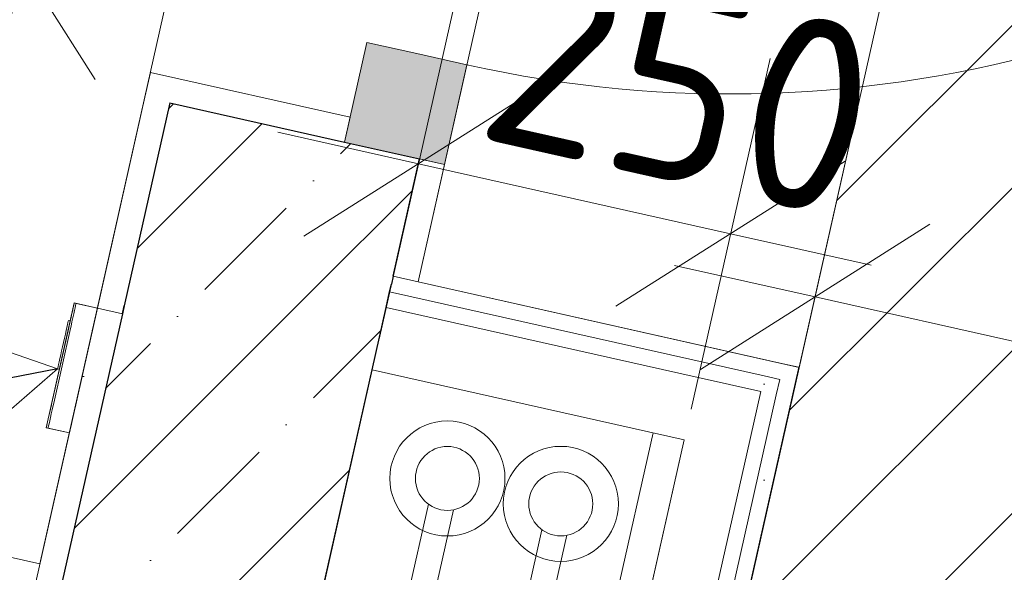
# Model space of a CAD drawing. Header units: millimetres. Extents: x -7218036 to -6972305, y 6116614 to 6334349.
# Tile 96 of 184: x -7177572 to -7176803, y 6143581 to 6144013. Entities that reach past the tile are written whole.
import ezdxf
from ezdxf.enums import TextEntityAlignment as Align

# ---------------------------------------------------------------- set-up
doc = ezdxf.new("R2010")
doc.units = ezdxf.units.MM
doc.header["$MEASUREMENT"] = 0
for name, color, linetype in [('S - квартира_помещение.АР', 7, 'Continuous'), ('S - МОП.АР', 7, 'Continuous'), ('АР-Стены_внутренние_пилоны.АР', 7, 'Continuous'), ('АР-Стены_Перегородки_шахты_.АР', 7, 'Continuous'), ('АР-Чертеж-Оси_Осевые размеры.АР', 7, 'Continuous'), ('АР-Чертеж-Размеры.АР', 7, 'Continuous')]:
    doc.layers.add(name, color=color, linetype=linetype)
for name, color, linetype, lineweight in [('S - квартира_помещение.АР_Ном._пера__101', 252, 'Continuous', 0), ('АР-Мебель_Оборудование_Технология.АР_Ном._пера__101', 252, 'Continuous', 0), ('АР-Стены_внутренние_пилоны.АР_Ном._пера__1', 7, 'Continuous', 30), ('АР-Стены_Перегородки_шахты_.АР_Ном._пера__1', 7, 'Continuous', 15), ('АР-Чертеж-Оси_Осевые размеры.АР_Ном._пера__1', 7, 'Continuous', 0), ('АР-Чертеж-Размеры.АР_Ном._пера__1', 7, 'Continuous', 0), ('Двери Archicad_Ном._пера__120', 7, 'Continuous', 0), ('ИОС-Шахты и отверстия.АР_Ном._пера__1', 7, 'Continuous', 0), ('МГН.АР_Ном._пера__120', 7, 'Continuous', 0), ('Паспорта Зон Archicad_Ном._пера__1', 7, 'Continuous', 0)]:
    doc.layers.add(name, color=color, linetype=linetype, lineweight=lineweight)
doc.styles.add('РЎР“Р•РќР•Р\xa0Р\x98Р\xa0_РЎРўР\x98Р›Р¬_1', font='txt')
doc.styles.add('РЎР“Р•РќР•Р\xa0Р\x98Р\xa0_РЎРўР\x98Р›Р¬_2', font='calibri.ttf')
doc.styles.add('РЎР“Р•РќР•Р\xa0Р\x98Р\xa0_РЎРўР\x98Р›Р¬_3', font='GOTHIC.TTF')
doc.styles.add('РЎР“Р•РќР•Р\xa0Р\x98Р\xa0_РЎРўР\x98Р›Р¬_5', font='GOST_Common.ttf')
doc.dimstyles.new('СГЕНЕРИР_СТИЛЬ__1', dxfattribs={"dimtxt": 150, "dimasz": 142.5, "dimexe": 0.18, "dimexo": 0.0625, "dimgap": 0, "dimtad": 1, "dimdec": 0, "dimzin": 0, "dimdsep": 46, "dimtxsty": 'РЎР“Р•РќР•Р\xa0Р\x98Р\xa0_РЎРўР\x98Р›Р¬_5', "dimblk": 'ARROWHEAD_6', "dimblk1": 'ARROWHEAD_6', "dimblk2": 'ARROWHEAD_6', "dimcen": 0.09, "dimse1": 1, "dimse2": 1, "dimclrd": 7, "dimclre": 7, "dimclrt": 7, "dimazin": 0, "dimtfac": 1, "dimtdec": 4, "dimtmove": 0, "dimatfit": 3, "dimfxl": 1, "dimtolj": 1, "dimtzin": 0, "dimarcsym": 0})
doc.dimstyles.new('СГЕНЕРИР_СТИЛЬ__11', dxfattribs={"dimtxt": 0.18, "dimasz": 76, "dimexe": 0.18, "dimexo": 0.0625, "dimgap": 0, "dimtad": 0, "dimtih": 1, "dimtoh": 1, "dimdec": 4, "dimzin": 0, "dimdsep": 46, "dimcen": 0.09, "dimadec": 0, "dimazin": 0, "dimtfac": 1, "dimtdec": 4, "dimtmove": 0, "dimatfit": 3, "dimldrblk": 'ARROWHEAD_14', "dimfxl": 1, "dimtolj": 1, "dimtzin": 0, "dimarcsym": 0})
doc.dimstyles.new('СГЕНЕРИР_СТИЛЬ__2', dxfattribs={"dimtxt": 150, "dimasz": 142.5, "dimexe": 0.18, "dimexo": 0.0625, "dimgap": 0, "dimtad": 1, "dimdec": 0, "dimzin": 0, "dimdsep": 46, "dimtxsty": 'РЎР“Р•РќР•Р\xa0Р\x98Р\xa0_РЎРўР\x98Р›Р¬_5', "dimblk": 'ARROWHEAD_6', "dimblk1": 'ARROWHEAD_6', "dimblk2": 'ARROWHEAD_6', "dimcen": 0.09, "dimse1": 1, "dimse2": 1, "dimclrd": 7, "dimclre": 7, "dimclrt": 7, "dimazin": 0, "dimtfac": 1, "dimtdec": 4, "dimtmove": 2, "dimatfit": 3, "dimfxl": 1, "dimtolj": 1, "dimtzin": 0, "dimarcsym": 0})
doc.dimstyles.new('СГЕНЕРИР_СТИЛЬ__5', dxfattribs={"dimtxt": 400, "dimasz": 142.5, "dimexe": 0.18, "dimexo": 0.0625, "dimgap": 0, "dimtad": 1, "dimdec": 0, "dimzin": 0, "dimdsep": 46, "dimtxsty": 'РЎР“Р•РќР•Р\xa0Р\x98Р\xa0_РЎРўР\x98Р›Р¬_3', "dimblk": 'ARROWHEAD_6', "dimblk1": 'ARROWHEAD_6', "dimblk2": 'ARROWHEAD_6', "dimcen": 0.09, "dimse1": 1, "dimse2": 1, "dimclrd": 7, "dimclre": 7, "dimclrt": 7, "dimazin": 0, "dimtfac": 1, "dimtdec": 4, "dimtmove": 2, "dimatfit": 3, "dimfxl": 1, "dimtolj": 1, "dimtzin": 0, "dimarcsym": 0})
pattern_1 = [(0, (-6566190.34, 6562677.795), (0, 75), [0, -75])]
pattern_2 = [(45, (-6566190.34, 6562677.8), (-84.852814, 84.852814), []), (45, (-6566232.77, 6562720.22), (-84.852814, 84.852814), [90, -30, 0, -30])]
pattern_3 = [(45, (-6566190.34, 6563027.8), (-111.369318, 111.369318), [0, -105, 0, -157.5]), (110, (-6565840.34, 6563027.8), (148.001588, 53.868173), [0, -77, 0, -133])]

# ---------------------------------------------------------------- blocks, each defined once
blk = doc.blocks.new('Холл_6_55_7', base_point=(-7179769.16, 6145820.26))
at = {"layer": 'S - квартира_помещение.АР_Ном._пера__101', "color": 252, "linetype": 'Continuous', "lineweight": 0, "flags": 128}
blk.add_lwpolyline([(-7177556.31, 6143587.21), (-7177020.53, 6145972.76), (-7178761.99, 6146363.88), (-7178506.6, 6147500.98), (-7179677.32, 6147763.91), (-7180205.65, 6145412.15), (-7181522.72, 6145707.95), (-7181785.69, 6144537.1)], close=True, dxfattribs=at)
at = {"layer": 'Паспорта Зон Archicad_Ном._пера__1', "color": 7, "lineweight": 0, "style": 'РЎР“Р•РќР•Р\xa0Р\x98Р\xa0_РЎРўР\x98Р›Р¬_1'}
blk.add_attdef('ROOM_NUMBER', text='', height=250, rotation=347.34174, dxfattribs=at).set_placement((-7178224.97, 6144536.29), align=Align.MIDDLE_CENTER)
at = {"layer": 'Паспорта Зон Archicad_Ном._пера__1', "color": 7, "lineweight": 0, "style": 'РЎР“Р•РќР•Р\xa0Р\x98Р\xa0_РЎРўР\x98Р›Р¬_2'}
blk.add_attdef('ROOM_AREA', text='', height=200, rotation=347.34174, dxfattribs=at).set_placement((-7177799.42, 6143971.15), align=Align.MIDDLE_RIGHT)
blk = doc.blocks.new('Стена_225_7', base_point=(-7177022.93, 6143703.17))
at = {"layer": 'АР-Стены_Перегородки_шахты_.АР', "linetype": 'Continuous', "lineweight": 0, "true_color": 0x000000}
h = blk.add_hatch(dxfattribs=at)
h.set_pattern_fill('ШТУКАТУРКА__ГИПС_03_0007', color=18, style=0, pattern_type=2)
h.set_pattern_definition(pattern_1)
h.paths.add_polyline_path([(-7176978.12, 6143731.54), (-7176963.19, 6143741), (-7176975.39, 6143743.73)])
h = blk.add_hatch(dxfattribs=at)
h.set_pattern_fill('ШТУКАТУРКА__ГИПС_03_0007', color=18, style=0, pattern_type=2)
h.set_pattern_definition(pattern_1)
h.paths.add_polyline_path([(-7176978.12, 6143731.54), (-7176965.93, 6143728.8), (-7176963.19, 6143741)])
h = blk.add_hatch(dxfattribs=at)
h.set_pattern_fill('ШТУКАТУРКА__ГИПС_03_0007', color=18, style=0, pattern_type=2)
h.set_pattern_definition(pattern_1)
h.paths.add_polyline_path([(-7176978.12, 6143731.54), (-7177167.1, 6142890.16), (-7177161.55, 6142888.92), (-7177150.52, 6142906.94), (-7176965.93, 6143728.8)])
h = blk.add_hatch(dxfattribs=at)
h.set_pattern_fill('ШТУКАТУРКА__ГИПС_03_0007', color=18, style=0, pattern_type=2)
h.set_pattern_definition(pattern_1)
h.paths.add_polyline_path([(-7176990.32, 6143734.28), (-7176993.06, 6143722.08), (-7176978.12, 6143731.54)])
h = blk.add_hatch(dxfattribs=at)
h.set_pattern_fill('ШТУКАТУРКА__ГИПС_03_0007', color=18, style=0, pattern_type=2)
h.set_pattern_definition(pattern_1)
h.paths.add_polyline_path([(-7176993.06, 6143722.08), (-7176980.86, 6143719.34), (-7176978.12, 6143731.54)])
h = blk.add_hatch(dxfattribs=at)
h.set_pattern_fill('ШТУКАТУРКА__ГИПС_03_0007', color=18, style=0, pattern_type=2)
h.set_pattern_definition(pattern_1)
h.paths.add_polyline_path([(-7176993.06, 6143722.08), (-7177179.29, 6142892.9), (-7177167.1, 6142890.16), (-7176980.86, 6143719.34)])
h = blk.add_hatch(dxfattribs=at)
h.set_pattern_fill('ШТУКАТУРКА__ГИПС_03_0007', color=18, style=0, pattern_type=2)
h.set_pattern_definition(pattern_1)
h.paths.add_polyline_path([(-7177150.52, 6142906.94), (-7177161.55, 6142888.92), (-7177154.9, 6142887.42)])
at = {"layer": 'АР-Стены_внутренние_пилоны.АР_Ном._пера__1', "color": 7, "linetype": 'Continuous', "lineweight": 0}
blk.add_line((-7177154.9, 6142887.42), (-7177150.52, 6142906.94), dxfattribs=at)
at = {"layer": 'АР-Стены_внутренние_пилоны.АР_Ном._пера__1', "color": 7, "linetype": 'Continuous', "lineweight": 30}
blk.add_line((-7177161.55, 6142888.92), (-7177154.9, 6142887.42), dxfattribs=at)
at = {"layer": 'АР-Стены_Перегородки_шахты_.АР_Ном._пера__1', "color": 7, "linetype": 'Continuous', "lineweight": 0}
for p, q in [((-7176993.06, 6143722.08), (-7177041.84, 6143733.04)), ((-7176980.86, 6143719.34), (-7176978.12, 6143731.54)), ((-7177004.02, 6143673.3), (-7176993.06, 6143722.08)), ((-7177167.1, 6142890.16), (-7176980.86, 6143719.34)), ((-7177179.29, 6142892.9), (-7177004.02, 6143673.3))]:
    blk.add_line(p, q, dxfattribs=at)
at = {"layer": 'АР-Стены_Перегородки_шахты_.АР_Ном._пера__1', "color": 7, "linetype": 'Continuous', "lineweight": 30}
for p, q in [((-7177179.29, 6142892.9), (-7177228.08, 6142903.86)), ((-7177167.1, 6142890.16), (-7177179.29, 6142892.9)), ((-7177161.55, 6142888.92), (-7177167.1, 6142890.16))]:
    blk.add_line(p, q, dxfattribs=at)
at = {"layer": 'АР-Стены_Перегородки_шахты_.АР_Ном._пера__1', "color": 7, "linetype": 'Continuous', "lineweight": 0, "flags": 128}
for points in [[(-7177150.52, 6142906.94), (-7176963.19, 6143741)], [(-7176963.19, 6143741), (-7176975.39, 6143743.73)], [(-7177052.8, 6143684.25), (-7177228.08, 6142903.86)]]:
    blk.add_lwpolyline(points, dxfattribs=at)
at = {"layer": 'АР-Стены_Перегородки_шахты_.АР_Ном._пера__1', "color": 7, "linetype": 'Continuous', "lineweight": 30}
blk.add_point((-7177271.91, 6142708.72), dxfattribs=at)
blk = doc.blocks.new('Стена_226_7', base_point=(-7177388.86, 6143785.36))
at = {"layer": 'АР-Стены_Перегородки_шахты_.АР', "linetype": 'Continuous', "lineweight": 0, "true_color": 0x000000}
h = blk.add_hatch(dxfattribs=at)
h.set_pattern_fill('ШТУКАТУРКА__ГИПС_03_0007', color=18, style=0, pattern_type=2)
h.set_pattern_definition(pattern_1)
h.paths.add_polyline_path([(-7177283.08, 6143800.03), (-7176978.12, 6143731.54), (-7176975.39, 6143743.73), (-7177260.82, 6143807.84), (-7177281.71, 6143806.13)])
h = blk.add_hatch(dxfattribs=at)
h.set_pattern_fill('ШТУКАТУРКА__ГИПС_03_0007', color=18, style=0, pattern_type=2)
h.set_pattern_definition(pattern_1)
h.paths.add_polyline_path([(-7177281.71, 6143806.13), (-7177260.82, 6143807.84), (-7177280.34, 6143812.23)])
h = blk.add_hatch(dxfattribs=at)
h.set_pattern_fill('ШТУКАТУРКА__ГИПС_03_0007', color=18, style=0, pattern_type=2)
h.set_pattern_definition(pattern_1)
h.paths.add_polyline_path([(-7177283.08, 6143800.03), (-7177285.82, 6143787.83), (-7176993.06, 6143722.08), (-7176990.32, 6143734.28)])
at = {"layer": 'АР-Стены_внутренние_пилоны.АР_Ном._пера__1', "color": 7, "linetype": 'Continuous', "lineweight": 30}
blk.add_line((-7177280.34, 6143812.23), (-7177281.71, 6143806.13), dxfattribs=at)
at = {"layer": 'АР-Стены_внутренние_пилоны.АР_Ном._пера__1', "color": 7, "linetype": 'Continuous', "lineweight": 0}
blk.add_line((-7177280.34, 6143812.23), (-7177260.82, 6143807.84), dxfattribs=at)
at = {"layer": 'АР-Стены_Перегородки_шахты_.АР_Ном._пера__1', "color": 7, "linetype": 'Continuous', "lineweight": 30}
for p, q in [((-7177285.82, 6143787.83), (-7177283.08, 6143800.03)), ((-7177283.08, 6143800.03), (-7177281.71, 6143806.13)), ((-7177490.54, 6143788.98), (-7177491.91, 6143782.88)), ((-7177296.77, 6143739.05), (-7177285.82, 6143787.83))]:
    blk.add_line(p, q, dxfattribs=at)
at = {"layer": 'АР-Стены_Перегородки_шахты_.АР_Ном._пера__1', "color": 7, "linetype": 'Continuous', "lineweight": 0}
for p, q in [((-7176990.32, 6143734.28), (-7177283.08, 6143800.03)), ((-7177041.84, 6143733.04), (-7177285.82, 6143787.83)), ((-7176993.06, 6143722.08), (-7177041.84, 6143733.04)), ((-7176978.12, 6143731.54), (-7176990.32, 6143734.28))]:
    blk.add_line(p, q, dxfattribs=at)
at = {"layer": 'АР-Стены_Перегородки_шахты_.АР_Ном._пера__1', "color": 7, "linetype": 'Continuous', "lineweight": 0, "flags": 128}
for points in [[(-7176975.39, 6143743.73), (-7177260.82, 6143807.84)], [(-7177296.77, 6143739.05), (-7177052.8, 6143684.25)]]:
    blk.add_lwpolyline(points, dxfattribs=at)
blk = doc.blocks.new('Дверной звонок[167]_7', base_point=(-7177533.29, 6143689.68))
at = {"layer": 'АР-Мебель_Оборудование_Технология.АР_Ном._пера__101', "color": 252, "linetype": 'Continuous', "lineweight": 0}
for p, q in [((-7177529.6, 6143790.72), (-7177529.47, 6143791.31)), ((-7177528.04, 6143790.99), (-7177529.47, 6143791.31)), ((-7177531.33, 6143783.03), (-7177530.74, 6143785.65)), ((-7177530.74, 6143785.65), (-7177530.25, 6143787.84)), ((-7177530.25, 6143787.84), (-7177529.86, 6143789.55)), ((-7177529.9, 6143782.71), (-7177529.31, 6143785.33)), ((-7177529.86, 6143789.55), (-7177529.6, 6143790.72)), ((-7177529.31, 6143785.33), (-7177528.82, 6143787.52)), ((-7177528.82, 6143787.52), (-7177528.43, 6143789.23)), ((-7177528.43, 6143789.23), (-7177528.17, 6143790.4)), ((-7177528.17, 6143790.4), (-7177528.04, 6143790.99)), ((-7177511.38, 6143787.25), (-7177528.04, 6143790.99)), ((-7177512.65, 6143781.59), (-7177512.16, 6143783.78)), ((-7177512.16, 6143783.78), (-7177511.78, 6143785.49)), ((-7177511.78, 6143785.49), (-7177511.51, 6143786.66)), ((-7177511.51, 6143786.66), (-7177511.38, 6143787.25)), ((-7177534.77, 6143774.36), (-7177534.4, 6143776.02)), ((-7177534.4, 6143776.02), (-7177534.15, 6143777.15)), ((-7177534.15, 6143777.15), (-7177534.02, 6143777.73)), ((-7177532.59, 6143777.41), (-7177534.02, 6143777.73)), ((-7177533.47, 6143773.5), (-7177532.71, 6143776.87)), ((-7177532.71, 6143776.87), (-7177531.99, 6143780.08)), ((-7177532.04, 6143773.18), (-7177531.28, 6143776.55)), ((-7177531.99, 6143780.08), (-7177531.33, 6143783.03)), ((-7177531.28, 6143776.55), (-7177530.56, 6143779.75)), ((-7177530.56, 6143779.75), (-7177529.9, 6143782.71)), ((-7177514.62, 6143772.8), (-7177513.9, 6143776.01)), ((-7177513.9, 6143776.01), (-7177513.24, 6143778.97)), ((-7177513.24, 6143778.97), (-7177512.65, 6143781.59)), ((-7177547, 6143713.26), (-7177533.85, 6143771.8)), ((-7177545.57, 6143712.93), (-7177532.42, 6143771.48)), ((-7177536.47, 6143766.81), (-7177535.82, 6143769.69)), ((-7177535.82, 6143769.69), (-7177535.25, 6143772.23)), ((-7177535.25, 6143772.23), (-7177534.77, 6143774.36)), ((-7177533.85, 6143771.8), (-7177533.47, 6143773.5)), ((-7177532.42, 6143771.48), (-7177532.04, 6143773.18)), ((-7177515.76, 6143767.73), (-7177515.38, 6143769.44)), ((-7177515.38, 6143769.44), (-7177514.62, 6143772.8)), ((-7177538.65, 6143757.11), (-7177537.9, 6143760.43)), ((-7177537.9, 6143760.43), (-7177537.17, 6143763.7)), ((-7177537.17, 6143763.7), (-7177536.47, 6143766.81)), ((-7177528.91, 6143709.19), (-7177515.76, 6143767.73)), ((-7177540.08, 6143750.73), (-7177539.38, 6143753.85)), ((-7177539.38, 6143753.85), (-7177538.65, 6143757.11)), ((-7177541.77, 6143743.19), (-7177541.3, 6143745.32)), ((-7177541.3, 6143745.32), (-7177540.73, 6143747.86)), ((-7177540.73, 6143747.86), (-7177540.08, 6143750.73)), ((-7177542.53, 6143739.82), (-7177542.4, 6143740.39)), ((-7177541.1, 6143739.5), (-7177542.53, 6143739.82)), ((-7177542.4, 6143740.39), (-7177542.15, 6143741.53)), ((-7177542.15, 6143741.53), (-7177541.77, 6143743.19)), ((-7177548.86, 6143704.98), (-7177548.14, 6143708.19)), ((-7177548.14, 6143708.19), (-7177547.38, 6143711.55)), ((-7177547.43, 6143704.66), (-7177546.71, 6143707.86)), ((-7177547.38, 6143711.55), (-7177547, 6143713.26)), ((-7177546.71, 6143707.86), (-7177545.95, 6143711.23)), ((-7177545.95, 6143711.23), (-7177545.57, 6143712.93)), ((-7177530.05, 6143704.12), (-7177529.3, 6143707.49)), ((-7177529.3, 6143707.49), (-7177528.91, 6143709.19)), ((-7177550.6, 6143697.21), (-7177550.11, 6143699.4)), ((-7177550.11, 6143699.4), (-7177549.52, 6143702.02)), ((-7177549.52, 6143702.02), (-7177548.86, 6143704.98)), ((-7177549.17, 6143696.89), (-7177548.68, 6143699.08)), ((-7177548.68, 6143699.08), (-7177548.09, 6143701.7)), ((-7177548.09, 6143701.7), (-7177547.43, 6143704.66)), ((-7177531.44, 6143697.96), (-7177530.77, 6143700.91)), ((-7177530.77, 6143700.91), (-7177530.05, 6143704.12)), ((-7177551.38, 6143693.74), (-7177551.25, 6143694.33)), ((-7177549.95, 6143693.42), (-7177551.38, 6143693.74)), ((-7177551.25, 6143694.33), (-7177550.99, 6143695.5)), ((-7177550.99, 6143695.5), (-7177550.6, 6143697.21)), ((-7177549.95, 6143693.42), (-7177549.82, 6143694.01)), ((-7177533.29, 6143689.68), (-7177549.95, 6143693.42)), ((-7177549.82, 6143694.01), (-7177549.56, 6143695.18)), ((-7177549.56, 6143695.18), (-7177549.17, 6143696.89)), ((-7177533.16, 6143690.27), (-7177532.9, 6143691.44)), ((-7177532.9, 6143691.44), (-7177532.52, 6143693.15)), ((-7177532.52, 6143693.15), (-7177532.02, 6143695.34)), ((-7177532.02, 6143695.34), (-7177531.44, 6143697.96)), ((-7177533.29, 6143689.68), (-7177533.16, 6143690.27))]:
    blk.add_line(p, q, dxfattribs=at)
at = {"layer": 'АР-Мебель_Оборудование_Технология.АР_Ном._пера__101', "color": 252, "linetype": 'Continuous', "lineweight": 0, "flags": 128}
for points in [[(-7177551.38, 6143693.74), (-7177529.47, 6143791.31), (-7177511.38, 6143787.25), (-7177533.29, 6143689.68)], [(-7177533.85, 6143771.8), (-7177533.47, 6143773.5), (-7177532.71, 6143776.87), (-7177532.59, 6143777.41), (-7177534.02, 6143777.73), (-7177534.15, 6143777.15), (-7177534.4, 6143776.02), (-7177534.77, 6143774.36), (-7177535.25, 6143772.23), (-7177535.82, 6143769.69), (-7177536.47, 6143766.81), (-7177537.17, 6143763.7), (-7177537.9, 6143760.43), (-7177538.65, 6143757.11), (-7177539.38, 6143753.85), (-7177540.08, 6143750.73), (-7177540.73, 6143747.86), (-7177541.3, 6143745.32), (-7177541.77, 6143743.19), (-7177542.15, 6143741.53), (-7177542.4, 6143740.39), (-7177542.53, 6143739.82), (-7177541.1, 6143739.5)]]:
    blk.add_lwpolyline(points, close=True, dxfattribs=at)
blk = doc.blocks.new('*D1080', base_point=(-6566190.34, 6562677.79))
at = {"layer": 'АР-Чертеж-Размеры.АР_Ном._пера__1', "color": 7, "linetype": 'Continuous', "lineweight": 0, "transparency": 16777216}
for p, q in [((-7176919.79, 6143933.31), (-7176981.42, 6143658.9)), ((-7176861, 6143852.85), (-7177040.22, 6143739.36)), ((-7176950.61, 6143796.1), (-7177060.37, 6143820.76)), ((-7174999.22, 6143357.83), (-7176950.61, 6143796.1)), ((-7174968.4, 6143495.04), (-7175030.03, 6143220.63)), ((-7175088.83, 6143301.09), (-7174909.61, 6143414.57)), ((-7174889.45, 6143333.18), (-7174999.22, 6143357.83))]:
    blk.add_line(p, q, dxfattribs=at)
at = {"layer": 'АР-Чертеж-Размеры.АР_Ном._пера__1', "color": 7, "lineweight": 0, "transparency": 16777216, "insert": (-7176200.99, 6143658.49), "char_height": 150, "attachment_point": 7, "rotation": 347.34172, "style": 'РЎР“Р•РќР•Р\xa0Р\x98Р\xa0_РЎРўР\x98Р›Р¬_5'}
blk.add_mtext('\\A1;{\\pql;\\fGOST Common|b0|i0|c204|p0;\\W1.000000;2\xa0000}', dxfattribs=at)
blk = doc.blocks.new('ARROWHEAD_6')
at = {"color": 0, "linetype": 'Continuous', "lineweight": 0}
for p, q in [((-0.5, -0.5), (0.5, 0.5)), ((0, 0), (-1, 0))]:
    blk.add_line(p, q, dxfattribs=at)
blk = doc.blocks.new('*D1085', base_point=(-6566190.34, 6562677.79))
at = {"layer": 'АР-Чертеж-Размеры.АР_Ном._пера__1', "color": 7, "linetype": 'Continuous', "lineweight": 0, "transparency": 16777216}
for p, q in [((-7176588.15, 6143579.9), (-7176563.5, 6143689.66)), ((-7176531.41, 6143490.28), (-7176644.89, 6143669.51)), ((-7176450.94, 6143549.08), (-7176725.36, 6143610.71)), ((-7176763.46, 6142799.34), (-7176588.15, 6143579.9)), ((-7176820.2, 6142888.95), (-7176706.72, 6142709.73)), ((-7176626.25, 6142768.52), (-7176900.66, 6142830.16)), ((-7176788.11, 6142689.57), (-7176763.46, 6142799.34))]:
    blk.add_line(p, q, dxfattribs=at)
at = {"layer": 'АР-Чертеж-Размеры.АР_Ном._пера__1', "color": 7, "lineweight": 0, "transparency": 16777216, "insert": (-7176739.93, 6143040.98), "char_height": 150, "attachment_point": 7, "rotation": 77.34172, "style": 'РЎР“Р•РќР•Р\xa0Р\x98Р\xa0_РЎРўР\x98Р›Р¬_5'}
blk.add_mtext('\\A1;{\\pql;\\fGOST Common|b0|i0|c204|p0;\\W1.000000;800}', dxfattribs=at)
blk = doc.blocks.new('*D1096', base_point=(-6566190.34, 6562677.79))
at = {"layer": 'АР-Чертеж-Размеры.АР_Ном._пера__1', "color": 7, "linetype": 'Continuous', "lineweight": 0, "transparency": 16777216}
for p, q in [((-7176588.15, 6143579.9), (-7176563.5, 6143689.66)), ((-7176531.41, 6143490.28), (-7176644.89, 6143669.51)), ((-7176450.94, 6143549.08), (-7176725.36, 6143610.71)), ((-7176763.46, 6142799.34), (-7176588.15, 6143579.9)), ((-7176820.2, 6142888.95), (-7176706.72, 6142709.73)), ((-7176626.25, 6142768.52), (-7176900.66, 6142830.16)), ((-7176788.11, 6142689.57), (-7176763.46, 6142799.34))]:
    blk.add_line(p, q, dxfattribs=at)
at = {"layer": 'АР-Чертеж-Размеры.АР_Ном._пера__1', "color": 7, "lineweight": 0, "transparency": 16777216, "insert": (-7176739.93, 6143040.98), "char_height": 150, "attachment_point": 7, "rotation": 77.34172, "style": 'РЎР“Р•РќР•Р\xa0Р\x98Р\xa0_РЎРўР\x98Р›Р¬_5'}
blk.add_mtext('\\A1;{\\pql;\\fGOST Common|b0|i0|c204|p0;\\W1.000000;800}', dxfattribs=at)
blk = doc.blocks.new('*D1104', base_point=(-6566190.34, 6562677.79))
at = {"layer": 'АР-Чертеж-Размеры.АР_Ном._пера__1', "color": 7, "linetype": 'Continuous', "lineweight": 0, "transparency": 16777216}
for p, q in [((-7177229.71, 6144037.44), (-7177291.34, 6143763.03)), ((-7176985.78, 6143982.66), (-7177047.41, 6143708.24)), ((-7177170.91, 6143956.98), (-7177350.13, 6143843.49)), ((-7177260.52, 6143900.23), (-7177370.29, 6143924.89)), ((-7177016.6, 6143845.45), (-7177260.52, 6143900.23)), ((-7177106.21, 6143788.71), (-7176926.99, 6143902.19)), ((-7176906.83, 6143820.8), (-7177016.6, 6143845.45))]:
    blk.add_line(p, q, dxfattribs=at)
at = {"layer": 'АР-Чертеж-Размеры.АР_Ном._пера__1', "color": 7, "lineweight": 0, "transparency": 16777216, "insert": (-7177218.16, 6143921.47), "char_height": 150, "attachment_point": 7, "rotation": 347.34172, "style": 'РЎР“Р•РќР•Р\xa0Р\x98Р\xa0_РЎРўР\x98Р›Р¬_5'}
blk.add_mtext('\\A1;{\\pql;\\fGOST Common|b0|i0|c204|p0;\\W1.000000;250}', dxfattribs=at)
blk = doc.blocks.new('*D1169', base_point=(-6566190.34, 6562677.79))
at = {"layer": 'АР-Чертеж-Размеры.АР_Ном._пера__1', "color": 7, "linetype": 'Continuous', "lineweight": 0, "transparency": 16777216}
for p, q in [((-7177347.92, 6145043.52), (-7177372.57, 6144933.75)), ((-7177315.83, 6144844.14), (-7177429.31, 6145023.36)), ((-7177509.78, 6144964.57), (-7177235.37, 6144902.94)), ((-7177372.57, 6144933.75), (-7177569.79, 6144055.63)), ((-7177626.54, 6144145.24), (-7177513.05, 6143966.01)), ((-7177707, 6144086.44), (-7177432.59, 6144024.81)), ((-7177569.79, 6144055.63), (-7177594.45, 6143945.86))]:
    blk.add_line(p, q, dxfattribs=at)
at = {"layer": 'АР-Чертеж-Размеры.АР_Ном._пера__1', "color": 7, "lineweight": 0, "transparency": 16777216, "insert": (-7177535.32, 6144346.05), "char_height": 150, "attachment_point": 7, "rotation": 77.34172, "style": 'РЎР“Р•РќР•Р\xa0Р\x98Р\xa0_РЎРўР\x98Р›Р¬_5'}
blk.add_mtext('\\A1;{\\pql;\\fGOST Common|b0|i0|c204|p0;\\W1.000000;900}', dxfattribs=at)
blk = doc.blocks.new('ARROWHEAD_14')
at = {"color": 0, "linetype": 'Continuous', "lineweight": 0}
blk.add_line((0, 0), (-1, 0), dxfattribs=at)
at = {"color": 0, "linetype": 'Continuous', "lineweight": 0, "flags": 128}
blk.add_lwpolyline([(-0.9093, 0.525), (0, 0), (-0.9093, -0.525)], dxfattribs=at)
blk = doc.blocks.new('Металлическая Дверь 23[52]_7', base_point=(-6566190.34, 6562677.79))
at = {"layer": 'Двери Archicad_Ном._пера__120', "linetype": 'Continuous', "lineweight": 0, "true_color": 0xffffff}
blk.add_hatch(color=7, dxfattribs=at).paths.add_polyline_path([(-7177300.74, 6143995.2), (-7177318.27, 6143917.14), (-7177240.21, 6143899.61), (-7177222.68, 6143977.67), (-7177261.71, 6143986.43)])
at = {"layer": 'Двери Archicad_Ном._пера__120', "color": 7, "linetype": 'Continuous', "lineweight": 0}
for p, q in [((-7177318.27, 6143917.14), (-7177300.74, 6143995.2)), ((-7177300.74, 6143995.2), (-7177261.71, 6143986.43)), ((-7177261.71, 6143986.43), (-7177222.68, 6143977.67)), ((-7177222.68, 6143977.67), (-7177240.21, 6143899.61)), ((-7177474.38, 6143952.2), (-7177470, 6143971.72)), ((-7177313.89, 6143936.66), (-7177470, 6143971.72)), ((-7177240.21, 6143899.61), (-7177318.27, 6143917.14)), ((-7177318.27, 6143917.14), (-7177259.73, 6143903.99)), ((-7177318.27, 6143917.14), (-7177259.73, 6143903.99)), ((-7177259.73, 6143903.99), (-7177240.21, 6143899.61)), ((-7177259.73, 6143903.99), (-7177240.21, 6143899.61))]:
    blk.add_line(p, q, dxfattribs=at)
blk.add_arc((-7177016.7, 6144894.82), 940, 257.34172, 12.79856, dxfattribs=at)
blk = doc.blocks.new('Стена_328_7', base_point=(-7177099.75, 6145072.61))
at = {"layer": 'АР-Стены_внутренние_пилоны.АР', "linetype": 'Continuous', "lineweight": 0, "true_color": 0x000000}
h = blk.add_hatch(dxfattribs=at)
h.set_pattern_fill('ШТУКАТУРКА__ГИПС_01_0007', color=18, style=0, pattern_type=2)
h.set_pattern_definition(pattern_3)
h.paths.add_polyline_path([(-7177470, 6143971.72), (-7177474.38, 6143952.2), (-7177454.87, 6143947.82), (-7177318.27, 6143917.14), (-7177313.89, 6143936.66)])
h = blk.add_hatch(dxfattribs=at)
h.set_pattern_fill('ШТУКАТУРКА__ГИПС_01_0007', color=18, style=0, pattern_type=2)
h.set_pattern_definition(pattern_3)
h.paths.add_polyline_path([(-7177474.38, 6143952.2), (-7177511.43, 6143787.26), (-7177490.54, 6143788.98), (-7177454.87, 6143947.82)])
h = blk.add_hatch(dxfattribs=at)
h.set_pattern_fill('ЖЕЛЕЗОБЕТОН__PROJECT__0007', color=18, style=0, pattern_type=2)
h.set_pattern_definition(pattern_2)
h.paths.add_polyline_path([(-7177454.87, 6143947.82), (-7177490.54, 6143788.98), (-7177281.71, 6143806.13), (-7177259.73, 6143903.99), (-7177318.27, 6143917.14)])
h = blk.add_hatch(dxfattribs=at)
h.set_pattern_fill('ШТУКАТУРКА__ГИПС_01_0007', color=18, style=0, pattern_type=2)
h.set_pattern_definition(pattern_3)
h.paths.add_polyline_path([(-7177280.34, 6143812.23), (-7177260.82, 6143807.84), (-7177240.21, 6143899.61), (-7177259.73, 6143903.99)])
h = blk.add_hatch(dxfattribs=at)
h.set_pattern_fill('ЖЕЛЕЗОБЕТОН__PROJECT__0007', color=18, style=0, pattern_type=2)
h.set_pattern_definition(pattern_2)
h.paths.add_polyline_path([(-7177283.08, 6143800.03), (-7177302.59, 6143804.41), (-7177344.36, 6143800.98), (-7177285.82, 6143787.83)])
h = blk.add_hatch(dxfattribs=at)
h.set_pattern_fill('ЖЕЛЕЗОБЕТОН__PROJECT__0007', color=18, style=0, pattern_type=2)
h.set_pattern_definition(pattern_2)
h.paths.add_polyline_path([(-7177281.71, 6143806.13), (-7177302.59, 6143804.41), (-7177283.08, 6143800.03)])
h = blk.add_hatch(dxfattribs=at)
h.set_pattern_fill('ШТУКАТУРКА__ГИПС_01_0007', color=18, style=0, pattern_type=2)
h.set_pattern_definition(pattern_3)
h.paths.add_polyline_path([(-7177490.54, 6143788.98), (-7177511.43, 6143787.26), (-7177491.91, 6143782.88)])
at = {"layer": 'АР-Стены_внутренние_пилоны.АР_Ном._пера__1', "color": 7, "linetype": 'Continuous', "lineweight": 0}
for p, q in [((-7177474.38, 6143952.2), (-7177470, 6143971.72)), ((-7177313.89, 6143936.66), (-7177470, 6143971.72)), ((-7177318.27, 6143917.14), (-7177313.89, 6143936.66)), ((-7177259.73, 6143903.99), (-7177240.21, 6143899.61)), ((-7177280.34, 6143812.23), (-7177260.82, 6143807.84))]:
    blk.add_line(p, q, dxfattribs=at)
at = {"layer": 'АР-Стены_внутренние_пилоны.АР_Ном._пера__1', "color": 7, "linetype": 'Continuous', "lineweight": 30}
for p, q in [((-7177454.87, 6143947.82), (-7177490.54, 6143788.98)), ((-7177454.87, 6143947.82), (-7177318.27, 6143917.14)), ((-7177318.27, 6143917.14), (-7177259.73, 6143903.99)), ((-7177280.34, 6143812.23), (-7177259.73, 6143903.99)), ((-7177280.34, 6143812.23), (-7177281.71, 6143806.13))]:
    blk.add_line(p, q, dxfattribs=at)
at = {"layer": 'АР-Стены_внутренние_пилоны.АР_Ном._пера__1', "color": 7, "linetype": 'Continuous', "lineweight": 0, "flags": 128}
for points in [[(-7177474.38, 6143952.2), (-7177511.43, 6143787.26)], [(-7177260.82, 6143807.84), (-7177240.21, 6143899.61)]]:
    blk.add_lwpolyline(points, dxfattribs=at)
at = {"layer": 'АР-Стены_Перегородки_шахты_.АР_Ном._пера__1', "color": 7, "linetype": 'Continuous', "lineweight": 30}
for p, q in [((-7177285.82, 6143787.83), (-7177283.08, 6143800.03)), ((-7177283.08, 6143800.03), (-7177281.71, 6143806.13)), ((-7177491.91, 6143782.88), (-7177490.54, 6143788.98))]:
    blk.add_line(p, q, dxfattribs=at)
at = {"layer": 'АР-Стены_Перегородки_шахты_.АР_Ном._пера__1', "color": 7, "linetype": 'Continuous', "lineweight": 0, "flags": 128}
blk.add_lwpolyline([(-7177511.43, 6143787.26), (-7177491.91, 6143782.88)], dxfattribs=at)
at = {"layer": 'Двери Archicad_Ном._пера__120', "color": 7, "linetype": 'Continuous', "lineweight": 0}
blk.add_blockref('Металлическая Дверь 23[52]_7', (-6566190.34, 6562677.79), dxfattribs=at)
blk = doc.blocks.new('Стена_330_7', base_point=(-7177388.86, 6143785.36))
at = {"layer": 'АР-Стены_внутренние_пилоны.АР', "linetype": 'Continuous', "lineweight": 0, "true_color": 0x000000}
h = blk.add_hatch(dxfattribs=at)
h.set_pattern_fill('ЖЕЛЕЗОБЕТОН__PROJECT__0007', color=18, style=0, pattern_type=2)
h.set_pattern_definition(pattern_2)
h.paths.add_polyline_path([(-7177491.91, 6143782.88), (-7177296.77, 6143739.05), (-7177285.82, 6143787.83), (-7177344.36, 6143800.98), (-7177490.54, 6143788.98)])
h = blk.add_hatch(dxfattribs=at)
h.set_pattern_fill('ШТУКАТУРКА__ГИПС_01_0007', color=18, style=0, pattern_type=2)
h.set_pattern_definition(pattern_3)
h.paths.add_polyline_path([(-7177511.43, 6143787.26), (-7177568.41, 6143533.54), (-7177548.9, 6143529.15), (-7177491.91, 6143782.88)])
h = blk.add_hatch(dxfattribs=at)
h.set_pattern_fill('ЖЕЛЕЗОБЕТОН__PROJECT__0007', color=18, style=0, pattern_type=2)
h.set_pattern_definition(pattern_2)
h.paths.add_polyline_path([(-7177491.91, 6143782.88), (-7177548.9, 6143529.15), (-7177353.76, 6143485.33), (-7177296.77, 6143739.05)])
at = {"layer": 'АР-Стены_внутренние_пилоны.АР_Ном._пера__1', "color": 7, "linetype": 'Continuous', "lineweight": 30}
blk.add_line((-7177491.91, 6143782.88), (-7177548.9, 6143529.15), dxfattribs=at)
at = {"layer": 'АР-Стены_внутренние_пилоны.АР_Ном._пера__1', "color": 7, "linetype": 'Continuous', "lineweight": 0, "flags": 128}
for points in [[(-7177511.43, 6143787.26), (-7177568.41, 6143533.54)], [(-7177511.43, 6143787.26), (-7177491.91, 6143782.88)], [(-7177568.41, 6143533.54), (-7177548.9, 6143529.15)]]:
    blk.add_lwpolyline(points, dxfattribs=at)
at = {"layer": 'АР-Стены_внутренние_пилоны.АР_Ном._пера__1', "color": 7, "linetype": 'Continuous', "lineweight": 30, "flags": 128}
blk.add_lwpolyline([(-7177353.76, 6143485.33), (-7177296.77, 6143739.05)], dxfattribs=at)
at = {"layer": 'АР-Стены_Перегородки_шахты_.АР_Ном._пера__1', "color": 7, "linetype": 'Continuous', "lineweight": 30}
for p, q in [((-7177490.54, 6143788.98), (-7177491.91, 6143782.88)), ((-7177296.77, 6143739.05), (-7177285.82, 6143787.83))]:
    blk.add_line(p, q, dxfattribs=at)
blk = doc.blocks.new('*D1448', base_point=(-6566190.34, 6562677.79))
at = {"layer": 'АР-Чертеж-Оси_Осевые размеры.АР_Ном._пера__1', "color": 7, "linetype": 'Continuous', "lineweight": 0, "transparency": 16777216}
for p, q in [((-7213199.68, 6159412.31), (-7213313.16, 6159591.54)), ((-7213393.63, 6159532.74), (-7213119.21, 6159471.11)), ((-7213256.42, 6159501.93), (-7216759.3, 6143905.45)), ((-7216816.05, 6143995.06), (-7216702.56, 6143815.84)), ((-7216896.51, 6143936.27), (-7216622.1, 6143874.64)), ((-7216759.3, 6143905.45), (-7216783.96, 6143795.69))]:
    blk.add_line(p, q, dxfattribs=at)
at = {"layer": 'АР-Чертеж-Оси_Осевые размеры.АР_Ном._пера__1', "color": 7, "lineweight": 0, "transparency": 16777216, "insert": (-7214875.75, 6152656.99), "char_height": 400, "attachment_point": 7, "rotation": 77.34172, "style": 'РЎР“Р•РќР•Р\xa0Р\x98Р\xa0_РЎРўР\x98Р›Р¬_3'}
blk.add_mtext('\\A1;{\\pql;\\fCentury Gothic|b0|i0|c204|p0;\\W1.000000;15\xa0985}', dxfattribs=at)

msp = doc.modelspace()

# ---------------------------------------------------------------- hatches: boundary and pattern name
at = {"layer": 'МГН.АР_Ном._пера__120', "linetype": 'Continuous', "lineweight": 0}
h = msp.add_hatch(dxfattribs=at)
h.set_pattern_fill('FACE_BRICK_0007', style=0, pattern_type=2)
h.set_pattern_definition([(45, (-6566190.34, 6562677.795), (-63.639609, 63.639609), [])])
h.paths.add_polyline_path([(-7176755.92, 6144662.96), (-7177150.35, 6142906.72), (-7175198.96, 6142468.46), (-7174804.53, 6144224.7)])

# ---------------------------------------------------------------- linework, layer by layer
at = {"layer": 'S - квартира_помещение.АР', "color": 254, "linetype": 'Continuous', "lineweight": 0, "true_color": 0xd8d8d8, "flags": 128}
msp.add_lwpolyline([(-7177556.31, 6143587.21), (-7177020.53, 6145972.76), (-7178761.99, 6146363.88), (-7178506.6, 6147500.98), (-7179677.32, 6147763.91), (-7180205.65, 6145412.15), (-7181522.72, 6145707.95), (-7181785.69, 6144537.1)], close=True, dxfattribs=at)
at = {"layer": 'S - МОП.АР', "color": 254, "linetype": 'Continuous', "lineweight": 0, "true_color": 0xdadada, "flags": 128}
msp.add_lwpolyline([(-7176982.62, 6145046.31), (-7177260.78, 6143807.83), (-7176963.05, 6143740.96), (-7177150.35, 6142906.72), (-7167647.05, 6140772.34), (-7167324.73, 6142298.8), (-7174857.12, 6143990.52), (-7174804.53, 6144224.7), (-7175082.68, 6144286.81), (-7174837.54, 6145378.31), (-7176511.04, 6145754.17), (-7176684.98, 6144979.46)], close=True, dxfattribs=at)
at = {"layer": 'ИОС-Шахты и отверстия.АР_Ном._пера__1', "color": 7, "linetype": 'Continuous', "lineweight": 0}
for p, q in [((-7177472.04, 6142958.48), (-7177296.73, 6143739.04)), ((-7177296.73, 6143739.04), (-7177052.8, 6143684.25)), ((-7177077.19, 6143689.73), (-7177252.51, 6142909.18)), ((-7177052.8, 6143684.25), (-7177228.11, 6142903.7)), ((-7177252.68, 6143633.9), (-7177277.98, 6143521.25)), ((-7177233.16, 6143629.51), (-7177258.46, 6143516.87)), ((-7177164.06, 6143613.99), (-7177189.34, 6143501.43)), ((-7177144.55, 6143609.61), (-7177169.83, 6143497.05))]:
    msp.add_line(p, q, dxfattribs=at)
for centre, radius in [((-7177237.9, 6143654.06), 45), ((-7177237.9, 6143654.06), 25), ((-7177149.28, 6143634.16), 45), ((-7177149.28, 6143634.16), 25)]:
    msp.add_circle(centre, radius, dxfattribs=at)
at = {"layer": 'МГН.АР_Ном._пера__120', "color": 7, "linetype": 'Continuous', "lineweight": 0, "flags": 128}
msp.add_lwpolyline([(-7176755.92, 6144662.96), (-7177150.35, 6142906.72), (-7175198.96, 6142468.46), (-7174804.53, 6144224.7)], close=True, dxfattribs=at)

# ---------------------------------------------------------------- block references
at = {"layer": 'S - квартира_помещение.АР', "color": 7, "linetype": 'Continuous', "lineweight": 0}
msp.add_blockref('Холл_6_55_7', (-7179769.16, 6145820.26), dxfattribs=at)
at = {"layer": 'АР-Мебель_Оборудование_Технология.АР_Ном._пера__101', "color": 252, "linetype": 'Continuous', "lineweight": 0}
msp.add_blockref('Дверной звонок[167]_7', (-7177533.29, 6143689.68), dxfattribs=at)
at = {"layer": 'АР-Стены_внутренние_пилоны.АР', "color": 7, "lineweight": 0}
for name, p in [('Стена_328_7', (-7177099.75, 6145072.61)), ('Стена_330_7', (-7177388.86, 6143785.36))]:
    msp.add_blockref(name, p, dxfattribs=at)
at = {"layer": 'АР-Стены_Перегородки_шахты_.АР', "color": 7, "lineweight": 0}
for name, p in [('Стена_226_7', (-7177388.86, 6143785.36)), ('Стена_225_7', (-7177022.93, 6143703.17))]:
    msp.add_blockref(name, p, dxfattribs=at)

# ---------------------------------------------------------------- dimensions: what is measured, and where the dimension line sits
at = {"layer": 'АР-Чертеж-Оси_Осевые размеры.АР', "color": 7, "linetype": 'Continuous', "lineweight": 0}
dim = msp.add_linear_dim(base=(-7216759.3, 6143905.45), p1=(-7132164.56, 6141289.13), p2=(-7215874.11, 6143706.64), angle=257.34172, dimstyle='СГЕНЕРИР_СТИЛЬ__5', dxfattribs=at)
dim.commit()
dim.dimension.update_dxf_attribs({"geometry": '*D1448', "text_midpoint": (-7214887.17, 6153518.81), "dimtype": 160, "text_rotation": 77.34172})
at = {"layer": 'АР-Чертеж-Размеры.АР', "color": 7, "linetype": 'Continuous', "lineweight": 0}
for base, p1, p2, angle, dimstyle, picture, middle, turn in [((-7177569.79, 6144055.63), (-7177103.52, 6144873.32), (-7177300.74, 6143995.2), 257.34172, 'СГЕНЕРИР_СТИЛЬ__1', '*D1169', (-7177570.97, 6144529.55), 77.34172), ((-7176950.61, 6143796.1), (-7174903.4, 6143784.46), (-7176755.92, 6144662.96), 167.34172, 'СГЕНЕРИР_СТИЛЬ__1', '*D1080', (-7175933.5, 6143675.28), 347.34172), ((-7177260.52, 6143900.23), (-7177052.8, 6143684.25), (-7177296.73, 6143739.04), 167.34172, 'СГЕНЕРИР_СТИЛЬ__2', '*D1104', (-7177034.65, 6143957.12), 347.34172), ((-7176588.15, 6143579.9), (-7177228.11, 6142903.7), (-7177052.8, 6143684.25), 77.34172, 'СГЕНЕРИР_СТИЛЬ__1', '*D1085', (-7176775.59, 6143224.48), 77.34172), ((-7176588.15, 6143579.9), (-7177228.11, 6142903.7), (-7177052.8, 6143684.25), 77.34172, 'СГЕНЕРИР_СТИЛЬ__1', '*D1096', (-7176775.59, 6143224.48), 77.34172)]:
    dim = msp.add_linear_dim(base=base, p1=p1, p2=p2, angle=angle, dimstyle=dimstyle, dxfattribs=at)
    dim.commit()
    dim.dimension.update_dxf_attribs({"geometry": picture, "text_midpoint": middle, "dimtype": 160, "text_rotation": turn})

# ---------------------------------------------------------------- leaders
at = {"layer": 'АР-Мебель_Оборудование_Технология.АР_Ном._пера__101', "color": 252, "linetype": 'Continuous', "lineweight": 0, "annotation_type": 0, "has_hookline": 1, "hookline_direction": 1, "text_width": 509.1, "horizontal_direction": (0.975697, -0.219125, 0)}
msp.add_leader([(-7177542.53, 6143739.82), (-7178080.86, 6143636.44), (-7178155.01, 6143653.1)], dimstyle='СГЕНЕРИР_СТИЛЬ__11', dxfattribs=at)

doc.saveas('drawing.dxf')
